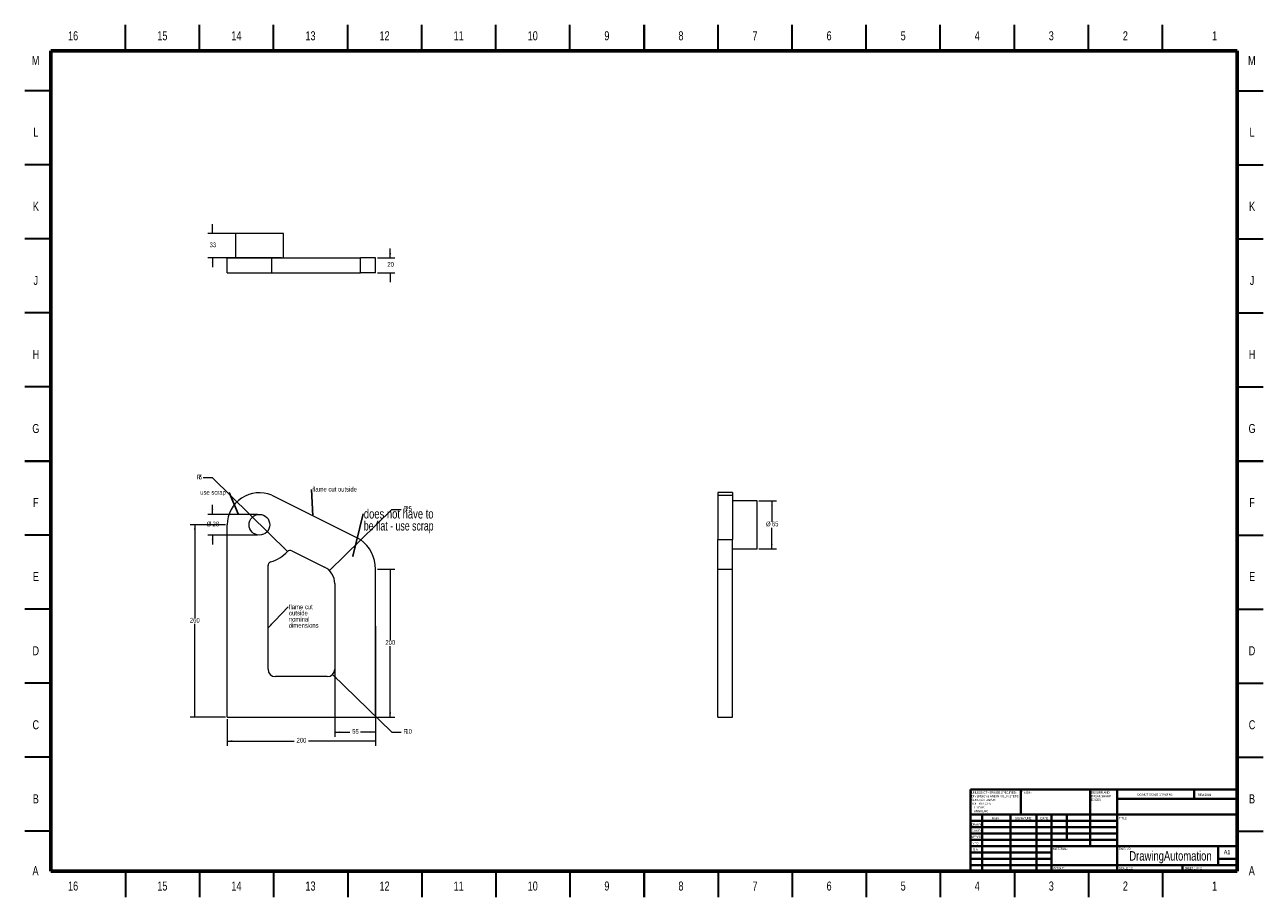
# Model space of a CAD drawing. Header units: millimetres. Extents: x 2 to 838, y 2 to 592.
import ezdxf

# ---------------------------------------------------------------- set-up
doc = ezdxf.new("R2010")
doc.units = ezdxf.units.MM
doc.styles.add('SLDTEXTSTYLE0', font='TXT', dxfattribs={"width": 0.75})
doc.styles.add('SLDTEXTSTYLE1', font='TXT', dxfattribs={"width": 0.686449})
doc.styles.add('SLDTEXTSTYLE2', font='TXT', dxfattribs={"width": 0.6875})
doc.styles.add('SLDTEXTSTYLE3', font='TXT', dxfattribs={"width": 0.697368})
doc.dimstyles.new('SLDDIMSTYLE0', dxfattribs={"dimtxt": 3.175, "dimasz": 3.302, "dimexe": 0, "dimexo": 0.0625, "dimgap": 0.79375, "dimtad": 0, "dimtih": 1, "dimtoh": 1, "dimlfac": 2, "dimrnd": 1e-09, "dimzin": 12, "dimdsep": 46, "dimtxsty": 'SLDTEXTSTYLE0', "dimsah": 1, "dimcen": 0.09, "dimadec": 0, "dimazin": 3, "dimtfac": 1, "dimtofl": 0, "dimtmove": 0, "dimatfit": 3, "dimfxl": 1, "dimfrac": 2, "dimtolj": 1, "dimtzin": 12, "dimarcsym": 0})
doc.dimstyles.new('SLDDIMSTYLE1', dxfattribs={"dimtxt": 3.175, "dimasz": 3.302, "dimexe": 0, "dimexo": 0.0625, "dimgap": 0.79375, "dimtad": 0, "dimtih": 1, "dimtoh": 1, "dimlfac": 2, "dimrnd": 1e-09, "dimzin": 12, "dimdsep": 46, "dimtxsty": 'SLDTEXTSTYLE0', "dimsah": 1, "dimcen": 0, "dimadec": 0, "dimazin": 3, "dimtfac": 1, "dimtofl": 0, "dimtmove": 0, "dimatfit": 3, "dimfxl": 1, "dimfrac": 2, "dimtolj": 1, "dimtzin": 12, "dimarcsym": 0})
doc.dimstyles.new('SLDDIMSTYLE2', dxfattribs={"dimtxt": 3.175, "dimasz": 3.302, "dimexe": 0, "dimexo": 0.0625, "dimgap": 0.79375, "dimtad": 0, "dimtih": 1, "dimtoh": 1, "dimlfac": 2, "dimrnd": 1e-09, "dimzin": 12, "dimdsep": 46, "dimtxsty": 'SLDTEXTSTYLE0', "dimsah": 1, "dimcen": 0.09, "dimadec": 0, "dimazin": 3, "dimtfac": 1, "dimtmove": 0, "dimatfit": 0, "dimfxl": 1, "dimfrac": 2, "dimtolj": 1, "dimtzin": 12, "dimarcsym": 0})
doc.dimstyles.new('SLDDIMSTYLE3', dxfattribs={"dimtxt": 0.18, "dimasz": 3.302, "dimexe": 0, "dimexo": 0.0625, "dimgap": 0, "dimtad": 0, "dimtih": 1, "dimtoh": 1, "dimdec": 0, "dimrnd": 1e-09, "dimzin": 0, "dimdsep": 46, "dimtxsty": 'Standard', "dimsah": 1, "dimcen": 0.09, "dimadec": 0, "dimazin": 0, "dimtfac": 3.302, "dimtdec": 0, "dimtofl": 0, "dimtmove": 0, "dimatfit": 3, "dimfxl": 1, "dimfrac": 2, "dimtolj": 1, "dimtzin": 0, "dimarcsym": 0})
doc.dimstyles.new('SLDDIMSTYLE4', dxfattribs={"dimtxt": 0.18, "dimasz": 1.016, "dimexe": 0, "dimexo": 0.0625, "dimgap": 0, "dimtad": 0, "dimtih": 1, "dimtoh": 1, "dimdec": 0, "dimrnd": 1e-09, "dimzin": 0, "dimdsep": 46, "dimtxsty": 'Standard', "dimblk1": 'DOT', "dimblk2": 'DOT', "dimsah": 1, "dimcen": 0.09, "dimadec": 0, "dimazin": 0, "dimtfac": 1.016, "dimtdec": 0, "dimtofl": 0, "dimtmove": 0, "dimatfit": 3, "dimldrblk": 'DOT', "dimfxl": 1, "dimfrac": 2, "dimtolj": 1, "dimtzin": 0, "dimarcsym": 0})

# ---------------------------------------------------------------- blocks, each defined once
blk = doc.blocks.new('SW_NOTE_0')
at = {"color": 0, "linetype": 'Continuous', "lineweight": 0, "char_height": 1.5, "attachment_point": 1, "style": 'SLDTEXTSTYLE0'}
for s, insert in [('UNLESS OTHERWISE SPECIFIED:', (0, 1.93)), ('TOLERANCES:', (0, -5.57)), ('SURFACE FINISH:', (0, -3.07)), ('DIMENSIONS ARE IN MILLIMETERS', (0, -0.57)), ('LINEAR:', (1.69, -8.07)), ('ANGULAR:', (1.69, -10.57))]:
    blk.add_mtext(s, dxfattribs=dict(at, insert=insert))
blk = doc.blocks.new('SW_NOTE_1')
at = {"color": 0, "linetype": 'Continuous', "lineweight": 0, "char_height": 1.5, "attachment_point": 1, "style": 'SLDTEXTSTYLE0'}
for s, insert in [('DEBURR AND', (0, 1.93)), ('BREAK SHARP', (0, -0.57)), ('EDGES', (0, -3.07))]:
    blk.add_mtext(s, dxfattribs=dict(at, insert=insert))
blk = doc.blocks.new('_D')
at = {"color": 7, "linetype": 'Continuous', "lineweight": 0}
for p, q in [((137.96, 253.96), (114.05, 253.96)), ((117.22, 253.96), (117.22, 190.93)), ((117.22, 123.96), (117.22, 186.98)), ((137.96, 123.96), (114.05, 123.96))]:
    blk.add_line(p, q, dxfattribs=at)
for points in [[(117.22, 253.96), (116.72, 250.65), (117.73, 250.65)], [(117.22, 123.96), (117.73, 127.26), (116.72, 127.26)]]:
    blk.add_solid(points, dxfattribs=at)
at = {"color": 7, "linetype": 'Continuous', "lineweight": 0, "insert": (113.94, 191.08), "char_height": 3.175, "attachment_point": 1, "style": 'SLDTEXTSTYLE0'}
blk.add_mtext('260', dxfattribs=at)
blk = doc.blocks.new('_D_1')
at = {"color": 7, "linetype": 'Continuous', "lineweight": 0}
for p, q in [((240.5, 223.96), (252.4, 223.96)), ((249.22, 223.96), (249.22, 175.93)), ((249.22, 123.96), (249.22, 171.98)), ((240.5, 123.96), (252.4, 123.96))]:
    blk.add_line(p, q, dxfattribs=at)
for points in [[(249.22, 223.96), (248.72, 220.65), (249.73, 220.65)], [(249.22, 123.96), (249.73, 127.26), (248.72, 127.26)]]:
    blk.add_solid(points, dxfattribs=at)
at = {"color": 7, "linetype": 'Continuous', "lineweight": 0, "insert": (245.94, 176.08), "char_height": 3.175, "attachment_point": 1, "style": 'SLDTEXTSTYLE0'}
blk.add_mtext('200', dxfattribs=at)
blk = doc.blocks.new('_D_2')
at = {"color": 7, "linetype": 'Continuous', "lineweight": 0}
for p, q in [((139.22, 122.69), (139.22, 104.78)), ((239.22, 122.69), (239.22, 104.78)), ((139.22, 107.96), (184.35, 107.96)), ((239.22, 107.96), (194.1, 107.96))]:
    blk.add_line(p, q, dxfattribs=at)
for points in [[(139.22, 107.96), (142.53, 107.45), (142.53, 108.46)], [(239.22, 107.96), (235.92, 108.46), (235.92, 107.45)]]:
    blk.add_solid(points, dxfattribs=at)
at = {"color": 7, "linetype": 'Continuous', "lineweight": 0, "insert": (185.94, 110.08), "char_height": 3.175, "attachment_point": 1, "style": 'SLDTEXTSTYLE0'}
blk.add_mtext('200', dxfattribs=at)
blk = doc.blocks.new('_D_3')
at = {"color": 7, "linetype": 'Continuous', "lineweight": 0}
for p, q in [((211.72, 185.44), (211.72, 110.78)), ((239.22, 185.44), (239.22, 110.78)), ((211.72, 113.96), (221.91, 113.96)), ((239.22, 113.96), (229.04, 113.96))]:
    blk.add_line(p, q, dxfattribs=at)
for points in [[(211.72, 113.96), (215.03, 113.45), (215.03, 114.46)], [(239.22, 113.96), (235.92, 114.46), (235.92, 113.45)]]:
    blk.add_solid(points, dxfattribs=at)
at = {"color": 7, "linetype": 'Continuous', "lineweight": 0, "insert": (223.5, 116.08), "char_height": 3.175, "attachment_point": 1, "style": 'SLDTEXTSTYLE0'}
blk.add_mtext('55', dxfattribs=at)
blk = doc.blocks.new('_D_4')
at = {"color": 7, "linetype": 'Continuous', "lineweight": 0}
for p, q in [((210.3, 152.96), (250.17, 113.96)), ((250.17, 113.96), (256.52, 113.96))]:
    blk.add_line(p, q, dxfattribs=at)
blk.add_solid([(210.3, 152.96), (212.3, 150.29), (213.01, 151.01)], dxfattribs=at)
at = {"color": 7, "linetype": 'Continuous', "lineweight": 0, "attachment_point": 1, "style": 'SLDTEXTSTYLE0'}
for s, insert, char_height in [('R', (258.11, 116.08), 3.17), ('10', (259.43, 116.08), 3.175)]:
    blk.add_mtext(s, dxfattribs=dict(at, insert=insert, char_height=char_height))
blk = doc.blocks.new('_D_5')
at = {"color": 7, "linetype": 'Continuous', "lineweight": 0}
for p, q in [((208.15, 222.99), (250.17, 264.24)), ((250.17, 264.24), (256.52, 264.24))]:
    blk.add_line(p, q, dxfattribs=at)
blk.add_solid([(208.15, 222.99), (210.86, 224.94), (210.15, 225.67)], dxfattribs=at)
at = {"color": 7, "linetype": 'Continuous', "lineweight": 0, "attachment_point": 1, "style": 'SLDTEXTSTYLE0'}
for s, insert, char_height in [('R', (258.11, 266.35), 3.17), ('25', (259.43, 266.35), 3.175)]:
    blk.add_mtext(s, dxfattribs=dict(at, insert=insert, char_height=char_height))
blk = doc.blocks.new('_D_6')
at = {"color": 7, "linetype": 'Continuous', "lineweight": 0}
for p, q in [((129.2, 285.62), (122.85, 285.62)), ((179.95, 235.91), (129.2, 285.62))]:
    blk.add_line(p, q, dxfattribs=at)
blk.add_solid([(179.95, 235.91), (177.95, 238.58), (177.24, 237.86)], dxfattribs=at)
at = {"color": 7, "linetype": 'Continuous', "lineweight": 0, "char_height": 3.17, "attachment_point": 1, "style": 'SLDTEXTSTYLE0'}
for s, insert in [('R', (118.64, 287.74)), ('5', (119.95, 287.74))]:
    blk.add_mtext(s, dxfattribs=dict(at, insert=insert))
blk = doc.blocks.new('_D_7')
at = {"color": 7, "linetype": 'Continuous', "lineweight": 0}
for p, q in [((159.62, 260.96), (126.05, 260.96)), ((129.22, 260.96), (129.22, 267.31)), ((159.62, 246.96), (126.05, 246.96)), ((129.22, 246.96), (129.22, 240.61))]:
    blk.add_line(p, q, dxfattribs=at)
for points in [[(129.22, 260.96), (129.73, 264.26), (128.72, 264.26)], [(129.22, 246.96), (128.72, 243.65), (129.73, 243.65)]]:
    blk.add_solid(points, dxfattribs=at)
at = {"color": 7, "linetype": 'Continuous', "lineweight": 0, "char_height": 3.175, "attachment_point": 1, "style": 'SLDTEXTSTYLE0'}
for s, insert in [('%%c', (125.28, 256.08)), ('28', (129.22, 256.08))]:
    blk.add_mtext(s, dxfattribs=dict(at, insert=insert))
blk = doc.blocks.new('SW_NOTE_2')
at = {"color": 0, "linetype": 'Continuous', "lineweight": 0, "insert": (-19.61, 1.74), "char_height": 3.175, "attachment_point": 1, "style": 'SLDTEXTSTYLE0'}
blk.add_mtext('use scrap', dxfattribs=at)
blk = doc.blocks.new('SW_NOTE_3')
at = {"color": 0, "linetype": 'Continuous', "lineweight": 0, "char_height": 6.35, "attachment_point": 1}
for s, insert, style in [('does not have to', (0.54, 3.25), 'SLDTEXTSTYLE0'), ('be flat - use scrap', (0.54, -4.86), 'SLDTEXTSTYLE3')]:
    blk.add_mtext(s, dxfattribs=dict(at, insert=insert, style=style))
blk = doc.blocks.new('_DOT')
at = {"color": 0, "linetype": 'ByBlock', "lineweight": -2}
blk.add_line((-0.5, 0), (-1, 0), dxfattribs=at)
at = {"color": 0, "linetype": 'ByBlock', "const_width": 0.5}
blk.add_lwpolyline([(-0.25, 0, 1), (0.25, 0, 1)], format="xyb", close=True, dxfattribs=at)
blk = doc.blocks.new('SW_NOTE_4')
at = {"color": 0, "linetype": 'Continuous', "lineweight": 0, "insert": (0.54, 1.71), "char_height": 3.175, "attachment_point": 1, "style": 'SLDTEXTSTYLE0'}
blk.add_mtext('flame cut outside', dxfattribs=at)
blk = doc.blocks.new('SW_NOTE_5')
at = {"color": 0, "linetype": 'Continuous', "lineweight": 0, "char_height": 3.175, "attachment_point": 1, "style": 'SLDTEXTSTYLE0'}
for s, insert in [('flame cut', (0.51, 1.57)), ('outside', (0.51, -2.61)), ('nominal', (0.51, -6.78)), ('dimensions', (0.51, -10.96))]:
    blk.add_mtext(s, dxfattribs=dict(at, insert=insert))
blk = doc.blocks.new('_D_8')
at = {"color": 7, "linetype": 'Continuous', "lineweight": 0}
for p, q in [((129.22, 450.64), (129.22, 456.99)), ((175.87, 450.64), (126.05, 450.64)), ((175.87, 434.14), (126.05, 434.14)), ((129.22, 434.14), (129.22, 427.79))]:
    blk.add_line(p, q, dxfattribs=at)
for points in [[(129.22, 450.64), (129.73, 453.94), (128.72, 453.94)], [(129.22, 434.14), (128.72, 430.84), (129.73, 430.84)]]:
    blk.add_solid(points, dxfattribs=at)
at = {"color": 7, "linetype": 'Continuous', "lineweight": 0, "insert": (127.25, 444.51), "char_height": 3.175, "attachment_point": 1, "style": 'SLDTEXTSTYLE0'}
blk.add_mtext('33', dxfattribs=at)
blk = doc.blocks.new('_D_9')
at = {"color": 7, "linetype": 'Continuous', "lineweight": 0}
for p, q in [((249.22, 434.14), (249.22, 440.49)), ((240.5, 434.14), (252.4, 434.14)), ((240.5, 424.14), (252.4, 424.14)), ((249.22, 424.14), (249.22, 417.79))]:
    blk.add_line(p, q, dxfattribs=at)
for points in [[(249.22, 434.14), (249.73, 437.44), (248.72, 437.44)], [(249.22, 424.14), (248.72, 420.84), (249.73, 420.84)]]:
    blk.add_solid(points, dxfattribs=at)
at = {"color": 7, "linetype": 'Continuous', "lineweight": 0, "insert": (247.25, 431.26), "char_height": 3.175, "attachment_point": 1, "style": 'SLDTEXTSTYLE0'}
blk.add_mtext('20', dxfattribs=at)
blk = doc.blocks.new('_D_10')
at = {"color": 7, "linetype": 'Continuous', "lineweight": 0}
for p, q in [((498.1, 270.21), (510, 270.21)), ((506.82, 270.21), (506.82, 255.93)), ((506.82, 237.71), (506.82, 251.98)), ((498.1, 237.71), (510, 237.71))]:
    blk.add_line(p, q, dxfattribs=at)
for points in [[(506.82, 270.21), (506.32, 266.9), (507.33, 266.9)], [(506.82, 237.71), (507.33, 241.01), (506.32, 241.01)]]:
    blk.add_solid(points, dxfattribs=at)
at = {"color": 7, "linetype": 'Continuous', "lineweight": 0, "char_height": 3.175, "attachment_point": 1, "style": 'SLDTEXTSTYLE0'}
for s, insert in [('%%c', (502.88, 256.08)), ('65', (506.82, 256.08))]:
    blk.add_mtext(s, dxfattribs=dict(at, insert=insert))

msp = doc.modelspace()

# ---------------------------------------------------------------- linework, layer by layer
at = {"color": 7, "linetype": 'Continuous', "lineweight": 30}
for p, q in [((70.5, 574), (70.5, 591.5)), ((120.5, 574), (120.5, 591.5)), ((170.5, 574), (170.5, 591.5)), ((220.5, 574), (220.5, 591.5)), ((270.5, 574), (270.5, 591.5)), ((320.5, 574), (320.5, 591.5)), ((370.5, 574), (370.5, 591.5)), ((420.5, 591.5), (420.5, 574)), ((420.5, 574), (420.5, 591.5)), ((470.5, 574), (470.5, 591.5)), ((520.5, 574), (520.5, 591.5)), ((570.5, 574), (570.5, 591.5)), ((620.5, 574), (620.5, 591.5)), ((670.5, 574), (670.5, 591.5)), ((720.5, 574), (720.5, 591.5)), ((770.5, 574), (770.5, 591.5)), ((20, 547), (2.5, 547)), ((821, 547), (838.5, 547)), ((20, 497), (2.5, 497)), ((821, 497), (838.5, 497)), ((20, 447), (2.5, 447)), ((821, 447), (838.5, 447)), ((20, 397), (2.5, 397)), ((821, 397), (838.5, 397)), ((20, 347), (2.5, 347)), ((821, 347), (838.5, 347)), ((2.5, 297), (20, 297)), ((20, 297), (2.5, 297)), ((838.5, 297), (821, 297)), ((821, 297), (838.5, 297)), ((20, 247), (2.5, 247)), ((821, 247), (838.5, 247)), ((20, 197), (2.5, 197)), ((821, 197), (838.5, 197)), ((20, 147), (2.5, 147)), ((821, 147), (838.5, 147)), ((20, 97), (2.5, 97)), ((821, 97), (838.5, 97)), ((20, 47), (2.5, 47)), ((821, 47), (838.5, 47)), ((70.5, 20), (70.5, 2.5)), ((120.5, 20), (120.5, 2.5)), ((170.5, 20), (170.5, 2.5)), ((220.5, 20), (220.5, 2.5)), ((270.5, 20), (270.5, 2.5)), ((320.5, 20), (320.5, 2.5)), ((370.5, 20), (370.5, 2.5)), ((420.5, 2.5), (420.5, 20)), ((420.5, 20), (420.5, 2.5)), ((470.5, 20), (470.5, 2.5)), ((520.5, 20), (520.5, 2.5)), ((570.5, 20), (570.5, 2.5)), ((620.5, 20), (620.5, 2.5)), ((670.5, 20), (670.5, 2.5)), ((720.5, 20), (720.5, 2.5)), ((770.5, 20), (770.5, 2.5))]:
    msp.add_line(p, q, dxfattribs=at)
at = {"color": 7, "linetype": 'Continuous', "lineweight": 60}
for p, q in [((20, 20), (20, 574)), ((20, 574), (821, 574)), ((821, 574), (821, 20)), ((821, 20), (20, 20))]:
    msp.add_line(p, q, dxfattribs=at)
at = {"color": 7, "linetype": 'Continuous', "lineweight": 15}
for p, q in [((144.6417, 450.64), (144.6417, 434.14)), ((177.1417, 450.64), (144.6417, 450.64)), ((177.1417, 434.14), (177.1417, 450.64)), ((139.225, 424.14), (139.225, 434.14)), ((139.225, 434.14), (169.225, 434.14)), ((169.225, 424.14), (169.225, 434.14)), ((169.225, 434.14), (229.225, 434.14)), ((229.225, 424.14), (229.225, 434.14)), ((239.225, 434.14), (229.225, 434.14)), ((239.225, 424.14), (239.225, 434.14)), ((139.225, 424.14), (169.225, 424.14)), ((169.225, 424.14), (229.225, 424.14)), ((239.225, 424.14), (229.225, 424.14)), ((169.225, 273.9567), (229.225, 243.9567)), ((480.325, 275.6233), (470.325, 275.6233)), ((470.325, 275.6233), (470.325, 273.9567)), ((470.325, 273.9567), (480.325, 273.9567)), ((470.325, 273.9567), (470.325, 243.9567)), ((480.325, 275.6233), (480.325, 273.9567)), ((480.325, 273.9567), (480.325, 243.9567)), ((496.825, 270.2067), (480.325, 270.2067)), ((496.825, 253.9567), (496.825, 270.2067)), ((139.225, 123.9567), (139.225, 253.9567)), ((496.825, 237.7067), (496.825, 253.9567)), ((470.325, 223.9567), (470.325, 243.9567)), ((470.325, 243.9567), (480.325, 243.9567)), ((480.325, 223.9567), (480.325, 243.9567)), ((182.8569, 236.3948), (204.8152, 225.4156)), ((480.325, 237.7067), (496.825, 237.7067)), ((166.725, 156.4567), (166.725, 226.4409)), ((239.225, 123.9567), (239.225, 223.9567)), ((470.325, 223.9567), (480.325, 223.9567)), ((470.325, 123.9567), (470.325, 223.9567)), ((480.325, 123.9567), (480.325, 223.9567)), ((211.725, 214.2353), (211.725, 156.4567)), ((206.725, 151.4567), (171.725, 151.4567)), ((139.225, 123.9567), (239.225, 123.9567)), ((470.325, 123.9567), (480.325, 123.9567))]:
    msp.add_line(p, q, dxfattribs=at)
at = {"color": 7, "linetype": 'Continuous', "lineweight": 40}
for p, q in [((641, 75.25), (821, 75.25)), ((641, 75.25), (641, 20)), ((674.8, 58.25), (674.8, 75.25)), ((721.6, 75.25), (721.6, 37)), ((739.8, 75.25), (739.8, 20)), ((791.8, 68.875), (791.8, 75.25)), ((821, 68.875), (739.8, 68.875)), ((821, 58.25), (641, 58.25)), ((739.8, 54), (641, 54)), ((648.8, 58.25), (648.8, 20)), ((667.991, 58.25), (667.991, 20)), ((685.3989, 58.25), (685.3989, 20)), ((695.6, 20), (695.6, 58.25)), ((706, 41.25), (706, 58.25)), ((739.8, 49.75), (641, 49.75)), ((739.8, 45.5), (641, 45.5)), ((739.8, 41.25), (641, 41.25)), ((695.6, 37), (641, 37)), ((695.6, 37), (821, 37)), ((808, 24.25), (808, 37)), ((695.6, 32.7499), (641, 32.7499)), ((695.6, 28.5), (641, 28.5)), ((821, 28.5), (808, 28.5)), ((641, 24.25), (821, 24.25)), ((784, 20), (784, 24.25))]:
    msp.add_line(p, q, dxfattribs=at)
at = {"color": 7, "linetype": 'Continuous', "lineweight": 15}
msp.add_circle((160.8917, 253.9567), 7, dxfattribs=at)
for centre, radius, start, end in [((160.8917, 253.9567), 21.6667, 67.3801351, 180), ((214.225, 223.9567), 25, 0, 53.1301024), ((160.8917, 253.9567), 26.25, 286.8492796, 316.4787282), ((181.7388, 234.1587), 2.5, 63.4349488, 136.4787282), ((169.225, 226.4409), 2.5, 106.8492796, 180), ((199.225, 214.2353), 12.5, 0, 63.4349488), ((171.725, 156.4567), 5, 180, 270), ((206.725, 156.4567), 5, 270, 0)]:
    msp.add_arc(centre, radius, start, end, dxfattribs=at)

# ---------------------------------------------------------------- block references
at = {"color": 7, "linetype": 'Continuous', "lineweight": 0}
for name, p in [('SW_NOTE_2', (140.5531, 275.6627)), ('SW_NOTE_4', (196.0863, 277.8715)), ('SW_NOTE_3', (230.8259, 261.2828)), ('SW_NOTE_5', (180.2234, 198.5543)), ('SW_NOTE_0', (641.5937, 71.9874)), ('SW_NOTE_1', (722.3092, 72.0695))]:
    msp.add_blockref(name, p, dxfattribs=at)

# ---------------------------------------------------------------- texts
for s, insert, char_height, attachment_point, style in [('16', (35.1272, 587.1137), 6.096, 2, 'SLDTEXTSTYLE0'), ('15', (95.3772, 587.1137), 6.096, 2, 'SLDTEXTSTYLE0'), ('14', (145.3772, 587.1137), 6.096, 2, 'SLDTEXTSTYLE0'), ('13', (195.3772, 587.1137), 6.096, 2, 'SLDTEXTSTYLE0'), ('12', (245.3772, 587.1137), 6.096, 2, 'SLDTEXTSTYLE0'), ('11', (295.3772, 587.1137), 6.096, 2, 'SLDTEXTSTYLE0'), ('10', (345.3772, 587.1137), 6.096, 2, 'SLDTEXTSTYLE0'), ('9', (395.4386, 587.1137), 6.096, 2, 'SLDTEXTSTYLE0'), ('8', (445.4386, 587.1137), 6.096, 2, 'SLDTEXTSTYLE0'), ('7', (495.4386, 587.1137), 6.096, 2, 'SLDTEXTSTYLE0'), ('6', (545.4386, 587.1137), 6.096, 2, 'SLDTEXTSTYLE0'), ('5', (595.4386, 587.1137), 6.096, 2, 'SLDTEXTSTYLE0'), ('4', (645.4386, 587.1137), 6.096, 2, 'SLDTEXTSTYLE0'), ('3', (695.4386, 587.1137), 6.096, 2, 'SLDTEXTSTYLE0'), ('2', (745.4386, 587.1137), 6.096, 2, 'SLDTEXTSTYLE0'), ('1', (805.6886, 587.1137), 6.096, 2, 'SLDTEXTSTYLE0'), ('M', (9.7904, 570.4757), 6.096, 2, 'SLDTEXTSTYLE0'), ('M', (830.7904, 570.4757), 6.096, 2, 'SLDTEXTSTYLE0'), ('L', (9.9344, 521.9757), 6.096, 2, 'SLDTEXTSTYLE0'), ('L', (830.9344, 521.9757), 6.096, 2, 'SLDTEXTSTYLE0'), ('K', (9.9809, 471.9757), 6.096, 2, 'SLDTEXTSTYLE0'), ('K', (830.9809, 471.9757), 6.096, 2, 'SLDTEXTSTYLE0'), ('J', (9.945, 421.9757), 6.096, 2, 'SLDTEXTSTYLE0'), ('J', (830.945, 421.9757), 6.096, 2, 'SLDTEXTSTYLE0'), ('H', (9.9852, 371.9757), 6.096, 2, 'SLDTEXTSTYLE0'), ('H', (830.9852, 371.9757), 6.096, 2, 'SLDTEXTSTYLE0'), ('G', (9.9809, 321.9757), 6.096, 2, 'SLDTEXTSTYLE0'), ('G', (830.9809, 321.9757), 6.096, 2, 'SLDTEXTSTYLE0'), ('F', (9.9365, 271.9757), 6.096, 2, 'SLDTEXTSTYLE0'), ('F', (830.9365, 271.9757), 6.096, 2, 'SLDTEXTSTYLE0'), ('E', (10.0106, 221.9757), 6.096, 2, 'SLDTEXTSTYLE0'), ('E', (831.0106, 221.9757), 6.096, 2, 'SLDTEXTSTYLE0'), ('D', (9.9302, 171.9757), 6.096, 2, 'SLDTEXTSTYLE0'), ('D', (830.9302, 171.9757), 6.096, 2, 'SLDTEXTSTYLE0'), ('C', (9.9365, 121.9757), 6.096, 2, 'SLDTEXTSTYLE0'), ('C', (830.9365, 121.9757), 6.096, 2, 'SLDTEXTSTYLE0'), ('B', (9.9534, 71.9757), 6.096, 2, 'SLDTEXTSTYLE0'), ('FINISH:', (675.3713, 73.9193), 1.5, 1, 'SLDTEXTSTYLE0'), ('DO NOT SCALE DRAWING', (753.6146, 72.533), 1.5, 1, 'SLDTEXTSTYLE0'), ('REVISION', (794.3276, 72.3349), 1.5, 1, 'SLDTEXTSTYLE0'), ('B', (830.9534, 71.9757), 6.096, 2, 'SLDTEXTSTYLE0'), ('DRAWN', (641.6434, 52.3848), 1.5, 1, 'SLDTEXTSTYLE1'), ('NAME', (655.3222, 56.5015), 1.5, 1, 'SLDTEXTSTYLE0'), ('SIGNATURE', (671.0336, 56.5618), 1.5, 1, 'SLDTEXTSTYLE0'), ('DATE', (688.2147, 56.5762), 1.5, 1, 'SLDTEXTSTYLE0'), ('TITLE:', (741.0902, 56.5762), 1.5, 1, 'SLDTEXTSTYLE0'), ("APPV'D", (641.4017, 44.0659), 1.5, 1, 'SLDTEXTSTYLE0'), ("CHK'D", (641.9392, 48.1619), 1.5, 1, 'SLDTEXTSTYLE0'), ('MFG', (642.124, 39.7158), 1.5, 1, 'SLDTEXTSTYLE0'), ('Q.A', (642.509, 35.5047), 1.5, 1, 'SLDTEXTSTYLE0'), ('MATERIAL:', (696.6459, 35.9861), 1.5, 1, 'SLDTEXTSTYLE0'), ('DrawingAutomation', (775.8813, 33.6069), 6.35, 2, 'SLDTEXTSTYLE0'), ('DWG NO.', (740.953, 35.9861), 1.5, 1, 'SLDTEXTSTYLE0'), ('A1', (811.8712, 34.4064), 2.91042, 1, 'SLDTEXTSTYLE0'), ('A', (9.7566, 23.4757), 6.096, 2, 'SLDTEXTSTYLE0'), ('WEIGHT:', (696.6178, 22.9493), 1.4986, 1, 'SLDTEXTSTYLE0'), ('SCALE:1:2', (741.074, 22.9001), 1.5, 1, 'SLDTEXTSTYLE0'), ('SHEET 1 OF 2', (785.4783, 22.9001), 1.5, 1, 'SLDTEXTSTYLE2'), ('A', (830.7566, 23.4757), 6.096, 2, 'SLDTEXTSTYLE0'), ('16', (35.1272, 13.1137), 6.096, 2, 'SLDTEXTSTYLE0'), ('15', (95.3772, 13.1137), 6.096, 2, 'SLDTEXTSTYLE0'), ('14', (145.3772, 13.1137), 6.096, 2, 'SLDTEXTSTYLE0'), ('13', (195.3772, 13.1137), 6.096, 2, 'SLDTEXTSTYLE0'), ('12', (245.3772, 13.1137), 6.096, 2, 'SLDTEXTSTYLE0'), ('11', (295.3772, 13.1137), 6.096, 2, 'SLDTEXTSTYLE0'), ('10', (345.3772, 13.1137), 6.096, 2, 'SLDTEXTSTYLE0'), ('9', (395.4386, 13.1137), 6.096, 2, 'SLDTEXTSTYLE0'), ('8', (445.4386, 13.1137), 6.096, 2, 'SLDTEXTSTYLE0'), ('7', (495.4386, 13.1137), 6.096, 2, 'SLDTEXTSTYLE0'), ('6', (545.4386, 13.1137), 6.096, 2, 'SLDTEXTSTYLE0'), ('5', (595.4386, 13.1137), 6.096, 2, 'SLDTEXTSTYLE0'), ('4', (645.4386, 13.1137), 6.096, 2, 'SLDTEXTSTYLE0'), ('3', (695.4386, 13.1137), 6.096, 2, 'SLDTEXTSTYLE0'), ('2', (745.4386, 13.1137), 6.096, 2, 'SLDTEXTSTYLE0'), ('1', (805.6886, 13.1137), 6.096, 2, 'SLDTEXTSTYLE0')]:
    msp.add_mtext(s, dxfattribs=dict(at, insert=insert, char_height=char_height, attachment_point=attachment_point, style=style))

# ---------------------------------------------------------------- dimensions: what is measured, and where the dimension line sits
for base, p1, p2, dimstyle, picture, middle in [((129.225, 434.14), (177.1417, 450.64), (177.1417, 434.14), 'SLDDIMSTYLE2', '_D_8', (129.225, 442.39)), ((249.225, 424.14), (239.225, 434.14), (239.225, 424.14), 'SLDDIMSTYLE2', '_D_9', (249.225, 429.14)), ((117.225, 253.9567), (139.225, 123.9567), (139.225, 253.9567), 'SLDDIMSTYLE0', '_D', (117.225, 188.9567)), ((249.225, 223.9567), (239.225, 123.9567), (239.225, 223.9567), 'SLDDIMSTYLE0', '_D_1', (249.225, 173.9567))]:
    dim = msp.add_linear_dim(base=base, p1=p1, p2=p2, angle=90, dimstyle=dimstyle, dxfattribs=at)
    dim.commit()
    dim.dimension.update_dxf_attribs({"geometry": picture, "text_midpoint": middle, "dimtype": 160})
for center, mpoint, picture, middle in [((181.7388, 234.1587), (179.953, 235.9082), '_D_6', (119.9512, 285.6233)), ((199.225, 214.2353), (208.1464, 222.9908), '_D_5', (260.7408, 264.2353)), ((206.725, 156.4567), (210.2993, 152.9603), '_D_4', (260.7408, 113.9567))]:
    dim = msp.add_radius_dim(center=center, mpoint=mpoint, dimstyle='SLDDIMSTYLE1', dxfattribs=at)
    dim.commit()
    dim.dimension.update_dxf_attribs({"geometry": picture, "text_midpoint": middle, "dimtype": 164})
for base, p1, p2, dimstyle, picture, middle in [((506.825, 237.7067), (496.825, 270.2067), (496.825, 237.7067), 'SLDDIMSTYLE0', '_D_10', (506.825, 253.9567)), ((129.225, 260.9567), (160.8917, 246.9567), (160.8917, 260.9567), 'SLDDIMSTYLE2', '_D_7', (129.225, 253.9567))]:
    dim = msp.add_linear_dim(base=base, p1=p1, p2=p2, angle=90, text='%%c<>', dimstyle=dimstyle, dxfattribs=at)
    dim.commit()
    dim.dimension.update_dxf_attribs({"geometry": picture, "text_midpoint": middle, "dimtype": 160})
for base, p1, p2, picture, middle in [((239.225, 113.9567), (211.725, 186.7087), (239.225, 186.7087), '_D_3', (225.475, 113.9567)), ((239.225, 107.9567), (139.225, 123.9567), (239.225, 123.9567), '_D_2', (189.225, 107.9567))]:
    dim = msp.add_linear_dim(base=base, p1=p1, p2=p2, dimstyle='SLDDIMSTYLE0', dxfattribs=at)
    dim.commit()
    dim.dimension.update_dxf_attribs({"geometry": picture, "text_midpoint": middle, "dimtype": 160})

# ---------------------------------------------------------------- leaders
for points, dimstyle in [([(197.0446, 260.0469), (196.0863, 277.8715)], 'SLDDIMSTYLE3'), ([(146.4531, 261.4126), (140.5531, 275.6627)], 'SLDDIMSTYLE3'), ([(224.0421, 232.7443), (230.8259, 261.2828)], 'SLDDIMSTYLE4'), ([(166.725, 184.3831), (180.2234, 198.5543)], 'SLDDIMSTYLE3')]:
    msp.add_leader(points, dimstyle=dimstyle, dxfattribs=at)

doc.saveas('drawing.dxf')
